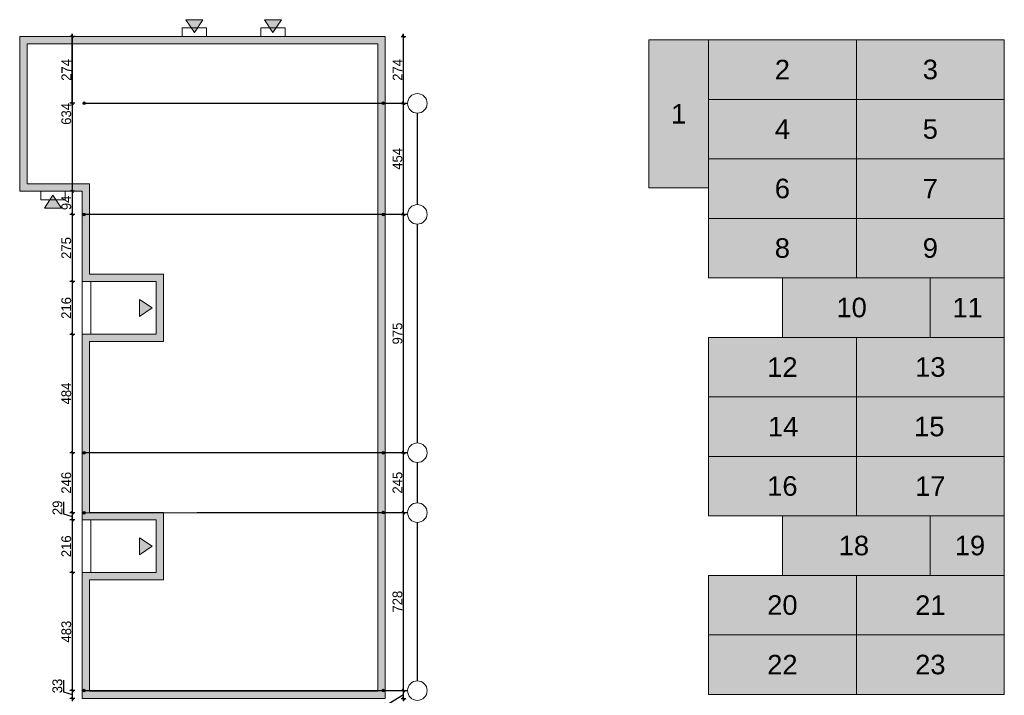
# Model space of a CAD drawing. Header units: millimetres. Extents: x 1962 to 3194, y -795 to -219.
# Tile 159 of 256: x 2539 to 2580, y -554 to -526. Entities that reach past the tile are written whole.
import ezdxf

# ---------------------------------------------------------------- set-up
doc = ezdxf.new("R2010")
doc.units = ezdxf.units.MM
doc.layers.get('0').update_dxf_attribs({"lineweight": 5})
doc.layers.get('Defpoints').update_dxf_attribs({"lineweight": 9})
for name, color, linetype, lineweight in [('A_hatch kolory funkcji kontenerów', 7, 'Continuous', 9), ('A_hatch nawierzchnia', 253, 'Continuous', 9), ('A_obiekty kontenery', 152, 'Continuous', 9), ('A_obiekty kontenery opisy', 142, 'Continuous', 9), ('A_wymiary detale', 82, 'Continuous', 9), ('A_wyposażenie kanalizacja', 32, 'Continuous', 9), ('S-ks', 12, 'Continuous', 9)]:
    doc.layers.add(name, color=color, linetype=linetype, lineweight=lineweight)
doc.styles.get("Standard").update_dxf_attribs({"font": 'arial.ttf'})
doc.styles.add('wymiary pzt', font='txt')
doc.dimstyles.new('wymiary detale', dxfattribs={"dimtxt": 0.2, "dimasz": 0.05, "dimexe": 0.05, "dimexo": 0, "dimgap": 0.02, "dimtad": 1, "dimdec": 0, "dimlfac": 100, "dimzin": 0, "dimtxsty": 'wymiary pzt', "dimblk": 'OBLIQUE', "dimcen": 0.1, "dimdle": 0.05, "dimadec": 1, "dimazin": 0, "dimtfac": 1, "dimtmove": 0, "dimatfit": 3, "dimfxl": 0, "dimarcsym": 0})

# ---------------------------------------------------------------- blocks, each defined once
blk = doc.blocks.new('zw$5BF2')
at = {"layer": 'A_obiekty kontenery opisy'}
h = blk.add_hatch(color=256, dxfattribs=at)
h.dxf.hatch_style = 1
h.paths.add_polyline_path([(-0.75, 0.5), (0, 0), (-0.75, -0.5)])
blk.add_lwpolyline([(-0.75, 0.5), (0, 0), (-0.75, -0.5)], close=True, dxfattribs=at)
blk = doc.blocks.new('zw$FF17')
at = {"layer": 'A_obiekty kontenery opisy'}
h = blk.add_hatch(color=256, dxfattribs=at)
h.dxf.hatch_style = 1
h.paths.add_polyline_path([(-14.954, 0), (-14.954, -6.338), (-12.396, -6.338), (-12.396, -10.032), (-9.367, -10.032), (-9.367, -12.19), (-12.396, -12.19), (-12.396, -19.784), (-9.367, -19.784), (-9.367, -21.942), (-12.396, -21.942), (-12.396, -27.098), (0, -27.098), (0, 0)])
h.paths.add_polyline_path([(-14.654, -6.038), (-14.654, -0.3), (-0.3, -0.3), (-0.3, -26.798), (-12.096, -26.798), (-12.096, -22.242), (-9.067, -22.242), (-9.067, -19.484), (-12.096, -19.484), (-12.096, -12.49), (-9.067, -12.49), (-9.067, -9.732), (-12.096, -9.732), (-12.096, -6.038)], flags=16)
h = blk.add_hatch(color=256, dxfattribs=at)
h.dxf.hatch_style = 1
h.paths.add_polyline_path([(-12.396, -48.568), (-12.396, -43.412), (-9.367, -43.412), (-9.367, -41.254), (-12.396, -41.254), (-12.396, -36.098), (0, -36.098), (0, -48.568)])
h.paths.add_polyline_path([(-12.096, -48.268), (-12.096, -43.712), (-9.067, -43.712), (-9.067, -40.954), (-12.096, -40.954), (-12.096, -36.398), (-0.3, -36.398), (-0.3, -48.268)], flags=16)
at = {"layer": 'A_wyposażenie kanalizacja'}
h = blk.add_hatch(color=256, dxfattribs=at)
h.dxf.hatch_style = 1
h.paths.add_polyline_path([(-12.316, -2.682, 0.414214), (-12.371, -2.737, 2.414214)])
h = blk.add_hatch(color=256, dxfattribs=at)
h.dxf.hatch_style = 1
h.paths.add_polyline_path([(-0.08, -2.682, -0.414214), (-0.025, -2.737, -2.414214)])
h = blk.add_hatch(color=256, dxfattribs=at)
h.dxf.hatch_style = 1
h.paths.add_polyline_path([(-12.316, -7.227, 0.414214), (-12.371, -7.282, 2.414214)])
h = blk.add_hatch(color=256, dxfattribs=at)
h.dxf.hatch_style = 1
h.paths.add_polyline_path([(-0.08, -7.227, -0.414214), (-0.025, -7.282, -2.414214)])
h = blk.add_hatch(color=256, dxfattribs=at)
h.dxf.hatch_style = 1
h.paths.add_polyline_path([(-12.316, -16.979, -0.414214), (-12.261, -17.034, -2.414214)])
h = blk.add_hatch(color=256, dxfattribs=at)
h.dxf.hatch_style = 1
h.paths.add_polyline_path([(-0.08, -16.979, -0.414214), (-0.025, -17.034, -2.414214)])
h = blk.add_hatch(color=256, dxfattribs=at)
h.dxf.hatch_style = 1
h.paths.add_polyline_path([(-12.316, -19.441, -0.414214), (-12.261, -19.496, -2.414214)])
h = blk.add_hatch(color=256, dxfattribs=at)
h.dxf.hatch_style = 1
h.paths.add_polyline_path([(-0.08, -19.431, -0.414214), (-0.025, -19.486, -2.414214)])
h = blk.add_hatch(color=256, dxfattribs=at)
h.dxf.hatch_style = 1
h.paths.add_polyline_path([(-12.316, -26.715, -0.414214), (-12.261, -26.77, -2.414214)])
h = blk.add_hatch(color=256, dxfattribs=at)
h.dxf.hatch_style = 1
h.paths.add_polyline_path([(-0.08, -26.715, -0.414214), (-0.025, -26.77, -2.414214)])
h = blk.add_hatch(color=256, dxfattribs=at)
h.dxf.hatch_style = 1
h.paths.add_polyline_path([(-12.316, -38.762, -0.414214), (-12.261, -38.817, -2.414214)])
h = blk.add_hatch(color=256, dxfattribs=at)
h.dxf.hatch_style = 1
h.paths.add_polyline_path([(-0.08, -40.918, -0.414214), (-0.025, -40.973, -2.414214)])
h = blk.add_hatch(color=256, dxfattribs=at)
h.dxf.hatch_style = 1
h.paths.add_polyline_path([(-0.08, -43.641, -0.414214), (-0.025, -43.696, -2.414214)])
h = blk.add_hatch(color=256, dxfattribs=at)
h.dxf.hatch_style = 1
h.paths.add_polyline_path([(-12.316, -45.794, -0.414214), (-12.261, -45.849, -2.414214)])
h = blk.add_hatch(color=256, dxfattribs=at)
h.dxf.hatch_style = 1
h.paths.add_polyline_path([(-0.08, -46.076, -0.414214), (-0.025, -46.131, -2.414214)])
at = {"layer": 'A_obiekty kontenery'}
blk.add_line((-13.896, -41.254), (-13.896, -43.412), dxfattribs=at)
for points in [[(-12.396, -27.098), (0, -27.098), (0, 0), (-14.954, 0), (-14.954, -6.338), (-12.396, -6.338), (-12.396, -10.032), (-9.367, -10.032), (-9.367, -12.19), (-12.396, -12.19), (-12.396, -19.784), (-9.367, -19.784), (-9.367, -21.942), (-12.396, -21.942)], [(-8.304, 0), (-7.304, 0), (-7.304, 0.35), (-8.304, 0.35)], [(-5.092, 0), (-4.092, 0), (-4.092, 0.35), (-5.092, 0.35)], [(-12.096, -26.798), (-0.3, -26.798), (-0.3, -0.3), (-14.654, -0.3), (-14.654, -6.038), (-12.096, -6.038), (-12.096, -9.732), (-9.067, -9.732), (-9.067, -12.49), (-12.096, -12.49), (-12.096, -19.484), (-9.067, -19.484), (-9.067, -22.242), (-12.096, -22.242)], [(-13.095, -6.338), (-14.095, -6.338), (-14.095, -6.688), (-13.095, -6.688)], [(-7.854, -36.098), (-6.654, -36.098), (-6.654, -35.748), (-7.854, -35.748)], [(-3.769, -36.098), (-2.569, -36.098), (-2.569, -35.748), (-3.769, -35.748)], [(0, -36.098), (-12.396, -36.098), (-12.396, -41.254), (-9.367, -41.254), (-9.367, -43.412), (-12.396, -43.412), (-12.396, -48.568), (0, -48.568)], [(-0.3, -36.398), (-12.096, -36.398), (-12.096, -40.954), (-9.067, -40.954), (-9.067, -43.712), (-12.096, -43.712), (-12.096, -48.268), (-0.3, -48.268)], [(-13.746, -45.412), (-12.546, -45.412), (-12.546, -43.412), (-13.746, -43.412)], [(-10.537, -48.568), (-11.537, -48.568), (-11.537, -48.918), (-10.537, -48.918)], [(-4.479, -48.568), (-5.479, -48.568), (-5.479, -48.918), (-4.479, -48.918)]]:
    blk.add_lwpolyline(points, close=True, dxfattribs=at)
for points in [[(-12.396, -12.19), (-12.396, -10.032)], [(-12.046, -12.19), (-12.046, -10.032)], [(-12.396, -21.942), (-12.396, -19.784)], [(-12.046, -21.942), (-12.046, -19.784)], [(-12.396, -41.254), (-13.896, -41.254), (-13.896, -43.412), (-12.396, -43.412)], [(-13.746, -45.412), (-13.146, -43.412), (-12.546, -45.412)]]:
    blk.add_lwpolyline(points, dxfattribs=at)
at = {"layer": 'A_wyposażenie kanalizacja'}
for centre in [(-12.316, -2.737), (-0.08, -2.737), (-12.316, -7.282), (-0.08, -7.282), (-12.316, -17.034), (-0.08, -17.034), (-12.316, -19.496), (-0.08, -19.486), (-12.316, -26.77), (-0.08, -26.77), (-12.316, -38.817), (-0.08, -40.973), (-0.08, -43.696), (-12.316, -45.849), (-0.08, -46.131)]:
    blk.add_circle(centre, 0.055, dxfattribs=at)
at = {"layer": 'A_obiekty kontenery'}
for p, xscale, yscale, zscale, rotation in [((-7.804, 0.16), 0.7000000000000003, 0.7000000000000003, 0.7000000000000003, 269.9999999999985), ((-4.592, 0.16), 0.7000000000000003, 0.7000000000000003, 0.7000000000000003, 269.9999999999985), ((-13.595, -6.498), 0.7000000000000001, 0.7000000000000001, 0.7000000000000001, 89.99999999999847), ((-9.527, -11.111), 0.7, 0.7, 0.7, 359.9999999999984), ((-9.527, -20.863), 0.7, 0.7, 0.7, 359.9999999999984), ((-7.254, -35.938), 0.7000000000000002, 0.7000000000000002, 0.7000000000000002, 269.9999999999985), ((-3.169, -35.938), 0.7000000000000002, 0.7000000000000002, 0.7000000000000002, 269.9999999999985), ((-11.5, -41.414), 0.7000000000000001, 0.7000000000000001, 0.7000000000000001, 89.99999999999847), ((-9.527, -41.833), 0.7, 0.7, 0.7, 359.9999999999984), ((-11.5, -43.252), 0.7000000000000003, 0.7000000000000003, 0.7000000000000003, 269.9999999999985), ((-9.877, -43.252), 0.7000000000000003, 0.7000000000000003, 0.7000000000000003, 269.9999999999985), ((-11.037, -48.728), 0.7000000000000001, 0.7000000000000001, 0.7000000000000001, 89.99999999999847), ((-4.979, -48.728), 0.7000000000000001, 0.7000000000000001, 0.7000000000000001, 89.99999999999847)]:
    blk.add_blockref('zw$5BF2', p, dxfattribs=dict(at, xscale=xscale, yscale=yscale, zscale=zscale, rotation=rotation))
blk = doc.blocks.new('zw$8536')
at = {"layer": 'S-ks', "const_width": 0.05}
for points in [[(-19.077, 1.482), (-7.987, -3.688)], [(-20.996, -2.638), (-9.905, -7.805)], [(-7.987, -3.688), (-7.08, -4.11)], [(-8.467, -8.034), (-6.887, -4.642)], [(-9.905, -7.805), (-8.998, -8.228)], [(-12.585, -16.874), (-8.805, -8.759)], [(-25.114, -11.478), (-14.023, -16.645)], [(-26.154, -13.71), (-15.058, -18.868)], [(-14.023, -16.645), (-13.116, -17.067)], [(-13.62, -19.097), (-12.923, -17.599)], [(-15.058, -18.868), (-14.152, -19.29)], [(-16.696, -25.699), (-13.958, -19.822)], [(-29.225, -20.303), (-18.134, -25.47)], [(-18.134, -25.47), (-17.227, -25.892)]]:
    blk.add_lwpolyline(points, dxfattribs=at)
at = {"layer": 'S-ks'}
for centre in [(-6.718, -4.279), (-8.636, -8.396), (-12.754, -17.236), (-13.789, -19.459), (-16.865, -26.061)]:
    blk.add_circle(centre, 0.4, dxfattribs=at)
blk = doc.blocks.new('_Oblique')
at = {"color": 0, "linetype": 'ByBlock', "lineweight": -2}
blk.add_line((-0.5, -0.5), (0.5, 0.5), dxfattribs=at)
blk = doc.blocks.new('*D1256')
at = {"layer": 'A_wymiary detale', "color": 0, "lineweight": -2}
for p, q in [((2541.517, -526.945), (2541.317, -526.945)), ((2541.417, -529.781), (2541.417, -526.845)), ((2541.517, -529.681), (2541.317, -529.681))]:
    blk.add_line(p, q, dxfattribs=at)
at = {"layer": 'Defpoints', "color": 0}
for p in [(2541.417, -526.945), (2541.903, -526.945), (2541.903, -529.681)]:
    blk.add_point(p, dxfattribs=at)
at = {"layer": 'A_wymiary detale', "color": 0, "lineweight": -2, "xscale": 0.1, "yscale": 0.1, "zscale": 0.1}
for p, rotation in [((2541.417, -526.945), 90), ((2541.417, -529.681), 270)]:
    blk.add_blockref('_Oblique', p, dxfattribs=dict(at, rotation=rotation))
at = {"layer": 'A_wymiary detale', "color": 0, "insert": (2541.174, -528.313), "char_height": 0.4, "attachment_point": 5, "rotation": 90, "style": 'wymiary pzt'}
blk.add_mtext('274', dxfattribs=at)
blk = doc.blocks.new('*D1257')
at = {"layer": 'A_wymiary detale', "color": 0, "lineweight": -2}
for p, q in [((2541.517, -526.945), (2541.317, -526.945)), ((2541.417, -526.845), (2541.417, -533.383)), ((2541.517, -533.283), (2541.317, -533.283))]:
    blk.add_line(p, q, dxfattribs=at)
at = {"layer": 'Defpoints', "color": 0}
for p in [(2541.903, -526.945), (2541.417, -533.283), (2541.823, -533.283)]:
    blk.add_point(p, dxfattribs=at)
at = {"layer": 'A_wymiary detale', "color": 0, "lineweight": -2, "xscale": 0.1, "yscale": 0.1, "zscale": 0.1}
for p, rotation in [((2541.417, -526.945), 90), ((2541.417, -533.283), 270)]:
    blk.add_blockref('_Oblique', p, dxfattribs=dict(at, rotation=rotation))
at = {"layer": 'A_wymiary detale', "color": 0, "insert": (2541.172, -530.114), "char_height": 0.4, "attachment_point": 5, "rotation": 90, "style": 'wymiary pzt'}
blk.add_mtext('634', dxfattribs=at)
blk = doc.blocks.new('*D1258')
at = {"layer": 'A_wymiary detale', "color": 0, "lineweight": -2}
for p, q in [((2541.517, -533.283), (2541.317, -533.283)), ((2541.417, -533.183), (2541.417, -534.327)), ((2541.517, -534.227), (2541.317, -534.227))]:
    blk.add_line(p, q, dxfattribs=at)
at = {"layer": 'Defpoints', "color": 0}
for p in [(2541.823, -533.283), (2541.417, -534.227), (2541.903, -534.227)]:
    blk.add_point(p, dxfattribs=at)
at = {"layer": 'A_wymiary detale', "color": 0, "lineweight": -2, "xscale": 0.1, "yscale": 0.1, "zscale": 0.1}
for p, rotation in [((2541.417, -533.283), 90), ((2541.417, -534.227), 270)]:
    blk.add_blockref('_Oblique', p, dxfattribs=dict(at, rotation=rotation))
at = {"layer": 'A_wymiary detale', "color": 0, "insert": (2541.174, -533.755), "char_height": 0.4, "attachment_point": 5, "rotation": 90, "style": 'wymiary pzt'}
blk.add_mtext('94', dxfattribs=at)
blk = doc.blocks.new('*D1259')
at = {"layer": 'A_wymiary detale', "color": 0, "lineweight": -2}
for p, q in [((2541.517, -534.227), (2541.317, -534.227)), ((2541.417, -534.127), (2541.417, -537.077)), ((2541.517, -536.977), (2541.317, -536.977))]:
    blk.add_line(p, q, dxfattribs=at)
at = {"layer": 'Defpoints', "color": 0}
for p in [(2541.903, -534.227), (2541.417, -536.977), (2541.823, -536.977)]:
    blk.add_point(p, dxfattribs=at)
at = {"layer": 'A_wymiary detale', "color": 0, "lineweight": -2, "xscale": 0.1, "yscale": 0.1, "zscale": 0.1}
for p, rotation in [((2541.417, -534.227), 90), ((2541.417, -536.977), 270)]:
    blk.add_blockref('_Oblique', p, dxfattribs=dict(at, rotation=rotation))
at = {"layer": 'A_wymiary detale', "color": 0, "insert": (2541.172, -535.602), "char_height": 0.4, "attachment_point": 5, "rotation": 90, "style": 'wymiary pzt'}
blk.add_mtext('275', dxfattribs=at)
blk = doc.blocks.new('*D1260')
at = {"layer": 'A_wymiary detale', "color": 0, "lineweight": -2}
for p, q in [((2541.517, -536.977), (2541.317, -536.977)), ((2541.417, -536.877), (2541.417, -539.235)), ((2541.517, -539.135), (2541.317, -539.135))]:
    blk.add_line(p, q, dxfattribs=at)
at = {"layer": 'Defpoints', "color": 0}
for p in [(2541.823, -536.977), (2541.417, -539.135), (2541.823, -539.135)]:
    blk.add_point(p, dxfattribs=at)
at = {"layer": 'A_wymiary detale', "color": 0, "lineweight": -2, "xscale": 0.1, "yscale": 0.1, "zscale": 0.1}
for p, rotation in [((2541.417, -536.977), 90), ((2541.417, -539.135), 270)]:
    blk.add_blockref('_Oblique', p, dxfattribs=dict(at, rotation=rotation))
at = {"layer": 'A_wymiary detale', "color": 0, "insert": (2541.172, -538.056), "char_height": 0.4, "attachment_point": 5, "rotation": 90, "style": 'wymiary pzt'}
blk.add_mtext('216', dxfattribs=at)
blk = doc.blocks.new('*D1261')
at = {"layer": 'A_wymiary detale', "color": 0, "lineweight": -2}
for p, q in [((2541.517, -539.135), (2541.317, -539.135)), ((2541.417, -539.035), (2541.417, -544.079)), ((2541.517, -543.979), (2541.317, -543.979))]:
    blk.add_line(p, q, dxfattribs=at)
at = {"layer": 'Defpoints', "color": 0}
for p in [(2541.823, -539.135), (2541.417, -543.979), (2541.903, -543.979)]:
    blk.add_point(p, dxfattribs=at)
at = {"layer": 'A_wymiary detale', "color": 0, "lineweight": -2, "xscale": 0.1, "yscale": 0.1, "zscale": 0.1}
for p, rotation in [((2541.417, -539.135), 90), ((2541.417, -543.979), 270)]:
    blk.add_blockref('_Oblique', p, dxfattribs=dict(at, rotation=rotation))
at = {"layer": 'A_wymiary detale', "color": 0, "insert": (2541.172, -541.557), "char_height": 0.4, "attachment_point": 5, "rotation": 90, "style": 'wymiary pzt'}
blk.add_mtext('484', dxfattribs=at)
blk = doc.blocks.new('*D1262')
at = {"layer": 'A_wymiary detale', "color": 0, "lineweight": -2}
for p, q in [((2541.517, -543.979), (2541.317, -543.979)), ((2541.417, -543.879), (2541.417, -546.541)), ((2541.517, -546.441), (2541.317, -546.441))]:
    blk.add_line(p, q, dxfattribs=at)
at = {"layer": 'Defpoints', "color": 0}
for p in [(2541.903, -543.979), (2541.417, -546.441), (2541.903, -546.441)]:
    blk.add_point(p, dxfattribs=at)
at = {"layer": 'A_wymiary detale', "color": 0, "lineweight": -2, "xscale": 0.1, "yscale": 0.1, "zscale": 0.1}
for p, rotation in [((2541.417, -543.979), 90), ((2541.417, -546.441), 270)]:
    blk.add_blockref('_Oblique', p, dxfattribs=dict(at, rotation=rotation))
at = {"layer": 'A_wymiary detale', "color": 0, "insert": (2541.172, -545.21), "char_height": 0.4, "attachment_point": 5, "rotation": 90, "style": 'wymiary pzt'}
blk.add_mtext('246', dxfattribs=at)
blk = doc.blocks.new('*D1263')
at = {"layer": 'A_wymiary detale', "color": 0, "lineweight": -2}
for p, q in [((2541.054, -545.994), (2541.054, -546.476)), ((2541.417, -546.341), (2541.417, -546.829)), ((2541.054, -546.476), (2541.417, -546.585)), ((2541.517, -546.441), (2541.317, -546.441)), ((2541.517, -546.729), (2541.317, -546.729))]:
    blk.add_line(p, q, dxfattribs=at)
at = {"layer": 'Defpoints', "color": 0}
for p in [(2541.417, -546.729), (2541.823, -546.729), (2541.903, -546.441)]:
    blk.add_point(p, dxfattribs=at)
at = {"layer": 'A_wymiary detale', "color": 0, "lineweight": -2, "xscale": 0.1, "yscale": 0.1, "zscale": 0.1}
for p, rotation in [((2541.417, -546.441), 90), ((2541.417, -546.729), 270)]:
    blk.add_blockref('_Oblique', p, dxfattribs=dict(at, rotation=rotation))
at = {"layer": 'A_wymiary detale', "color": 0, "insert": (2540.812, -546.235), "char_height": 0.4, "attachment_point": 5, "rotation": 90, "style": 'wymiary pzt'}
blk.add_mtext('29', dxfattribs=at)
blk = doc.blocks.new('*D1264')
at = {"layer": 'A_wymiary detale', "color": 0, "lineweight": -2}
for p, q in [((2541.517, -546.729), (2541.317, -546.729)), ((2541.417, -546.629), (2541.417, -548.987)), ((2541.517, -548.887), (2541.317, -548.887))]:
    blk.add_line(p, q, dxfattribs=at)
at = {"layer": 'Defpoints', "color": 0}
for p in [(2541.823, -546.729), (2541.417, -548.887), (2541.823, -548.887)]:
    blk.add_point(p, dxfattribs=at)
at = {"layer": 'A_wymiary detale', "color": 0, "lineweight": -2, "xscale": 0.1, "yscale": 0.1, "zscale": 0.1}
for p, rotation in [((2541.417, -546.729), 90), ((2541.417, -548.887), 270)]:
    blk.add_blockref('_Oblique', p, dxfattribs=dict(at, rotation=rotation))
at = {"layer": 'A_wymiary detale', "color": 0, "insert": (2541.172, -547.808), "char_height": 0.4, "attachment_point": 5, "rotation": 90, "style": 'wymiary pzt'}
blk.add_mtext('216', dxfattribs=at)
blk = doc.blocks.new('*D1265')
at = {"layer": 'A_wymiary detale', "color": 0, "lineweight": -2}
for p, q in [((2541.417, -548.787), (2541.417, -553.814)), ((2541.517, -548.887), (2541.317, -548.887)), ((2541.517, -553.714), (2541.317, -553.714))]:
    blk.add_line(p, q, dxfattribs=at)
at = {"layer": 'Defpoints', "color": 0}
for p in [(2541.823, -548.887), (2541.417, -553.714), (2541.903, -553.714)]:
    blk.add_point(p, dxfattribs=at)
at = {"layer": 'A_wymiary detale', "color": 0, "lineweight": -2, "xscale": 0.1, "yscale": 0.1, "zscale": 0.1}
for p, rotation in [((2541.417, -548.887), 90), ((2541.417, -553.714), 270)]:
    blk.add_blockref('_Oblique', p, dxfattribs=dict(at, rotation=rotation))
at = {"layer": 'A_wymiary detale', "color": 0, "insert": (2541.172, -551.3), "char_height": 0.4, "attachment_point": 5, "rotation": 90, "style": 'wymiary pzt'}
blk.add_mtext('483', dxfattribs=at)
blk = doc.blocks.new('*D1266')
at = {"layer": 'A_wymiary detale', "color": 0, "lineweight": -2}
for p, q in [((2541.052, -553.283), (2541.052, -553.769)), ((2541.417, -553.614), (2541.417, -554.143)), ((2541.052, -553.769), (2541.417, -553.878)), ((2541.517, -553.714), (2541.317, -553.714)), ((2541.517, -554.043), (2541.317, -554.043))]:
    blk.add_line(p, q, dxfattribs=at)
at = {"layer": 'Defpoints', "color": 0}
for p in [(2541.417, -554.043), (2541.823, -554.043), (2541.903, -553.714)]:
    blk.add_point(p, dxfattribs=at)
at = {"layer": 'A_wymiary detale', "color": 0, "lineweight": -2, "xscale": 0.1, "yscale": 0.1, "zscale": 0.1}
for p, rotation in [((2541.417, -553.714), 90), ((2541.417, -554.043), 270)]:
    blk.add_blockref('_Oblique', p, dxfattribs=dict(at, rotation=rotation))
at = {"layer": 'A_wymiary detale', "color": 0, "insert": (2540.808, -553.526), "char_height": 0.4, "attachment_point": 5, "rotation": 90, "style": 'wymiary pzt'}
blk.add_mtext('33', dxfattribs=at)
blk = doc.blocks.new('*D1279')
at = {"layer": 'A_wymiary detale', "color": 0, "lineweight": -2}
for p, q in [((2554.97, -554.143), (2554.97, -553.614)), ((2554.366, -554.243), (2554.97, -553.878)), ((2554.87, -553.714), (2555.07, -553.714)), ((2554.87, -554.043), (2555.07, -554.043)), ((2554.366, -554.729), (2554.366, -554.243))]:
    blk.add_line(p, q, dxfattribs=at)
at = {"layer": 'Defpoints', "color": 0}
for p in [(2554.139, -553.714), (2554.219, -554.043), (2554.97, -553.714)]:
    blk.add_point(p, dxfattribs=at)
at = {"layer": 'A_wymiary detale', "color": 0, "lineweight": -2, "xscale": 0.1, "yscale": 0.1, "zscale": 0.1}
for p, rotation in [((2554.97, -553.714), 90.00000000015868), ((2554.97, -554.043), 270.0000000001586)]:
    blk.add_blockref('_Oblique', p, dxfattribs=dict(at, rotation=rotation))
at = {"layer": 'A_wymiary detale', "color": 0, "insert": (2554.122, -554.486), "char_height": 0.4, "attachment_point": 5, "rotation": 90, "style": 'wymiary pzt'}
blk.add_mtext('33', dxfattribs=at)
blk = doc.blocks.new('*D1280')
at = {"layer": 'A_wymiary detale', "color": 0, "lineweight": -2}
for p, q in [((2554.97, -553.814), (2554.97, -546.331)), ((2554.87, -546.431), (2555.07, -546.431)), ((2554.87, -553.714), (2555.07, -553.714))]:
    blk.add_line(p, q, dxfattribs=at)
at = {"layer": 'Defpoints', "color": 0}
for p in [(2554.139, -546.431), (2554.97, -546.431), (2554.139, -553.714)]:
    blk.add_point(p, dxfattribs=at)
at = {"layer": 'A_wymiary detale', "color": 0, "lineweight": -2, "xscale": 0.1, "yscale": 0.1, "zscale": 0.1}
for p, rotation in [((2554.97, -546.431), 90.0000000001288), ((2554.97, -553.714), 270.0000000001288)]:
    blk.add_blockref('_Oblique', p, dxfattribs=dict(at, rotation=rotation))
at = {"layer": 'A_wymiary detale', "color": 0, "insert": (2554.726, -550.073), "char_height": 0.4, "attachment_point": 5, "rotation": 90, "style": 'wymiary pzt'}
blk.add_mtext('728', dxfattribs=at)
blk = doc.blocks.new('*D1281')
at = {"layer": 'A_wymiary detale', "color": 0, "lineweight": -2}
for p, q in [((2554.87, -543.979), (2555.07, -543.979)), ((2554.97, -546.531), (2554.97, -543.879)), ((2554.87, -546.431), (2555.07, -546.431))]:
    blk.add_line(p, q, dxfattribs=at)
at = {"layer": 'Defpoints', "color": 0}
for p in [(2554.139, -543.979), (2554.97, -543.979), (2554.139, -546.431)]:
    blk.add_point(p, dxfattribs=at)
at = {"layer": 'A_wymiary detale', "color": 0, "lineweight": -2, "xscale": 0.1, "yscale": 0.1, "zscale": 0.1}
for p, rotation in [((2554.97, -543.979), 90.00000000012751), ((2554.97, -546.431), 270.0000000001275)]:
    blk.add_blockref('_Oblique', p, dxfattribs=dict(at, rotation=rotation))
at = {"layer": 'A_wymiary detale', "color": 0, "insert": (2554.726, -545.205), "char_height": 0.4, "attachment_point": 5, "rotation": 90, "style": 'wymiary pzt'}
blk.add_mtext('245', dxfattribs=at)
blk = doc.blocks.new('*D1282')
at = {"layer": 'A_wymiary detale', "color": 0, "lineweight": -2}
for p, q in [((2554.87, -534.227), (2555.07, -534.227)), ((2554.97, -544.079), (2554.97, -534.127)), ((2554.87, -543.979), (2555.07, -543.979))]:
    blk.add_line(p, q, dxfattribs=at)
at = {"layer": 'Defpoints', "color": 0}
for p in [(2554.139, -534.227), (2554.97, -534.227), (2554.139, -543.979)]:
    blk.add_point(p, dxfattribs=at)
at = {"layer": 'A_wymiary detale', "color": 0, "lineweight": -2, "xscale": 0.1, "yscale": 0.1, "zscale": 0.1}
for p, rotation in [((2554.97, -534.227), 90.00000000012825), ((2554.97, -543.979), 270.0000000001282)]:
    blk.add_blockref('_Oblique', p, dxfattribs=dict(at, rotation=rotation))
at = {"layer": 'A_wymiary detale', "color": 0, "insert": (2554.726, -539.103), "char_height": 0.4, "attachment_point": 5, "rotation": 90, "style": 'wymiary pzt'}
blk.add_mtext('975', dxfattribs=at)
blk = doc.blocks.new('*D1283')
at = {"layer": 'A_wymiary detale', "color": 0, "lineweight": -2}
for p, q in [((2554.87, -529.684), (2555.07, -529.684)), ((2554.97, -534.327), (2554.97, -529.584)), ((2554.87, -534.227), (2555.07, -534.227))]:
    blk.add_line(p, q, dxfattribs=at)
at = {"layer": 'Defpoints', "color": 0}
for p in [(2554.139, -529.684), (2554.97, -529.684), (2554.139, -534.227)]:
    blk.add_point(p, dxfattribs=at)
at = {"layer": 'A_wymiary detale', "color": 0, "lineweight": -2, "xscale": 0.1, "yscale": 0.1, "zscale": 0.1}
for p, rotation in [((2554.97, -529.684), 90.00000000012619), ((2554.97, -534.227), 270.0000000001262)]:
    blk.add_blockref('_Oblique', p, dxfattribs=dict(at, rotation=rotation))
at = {"layer": 'A_wymiary detale', "color": 0, "insert": (2554.728, -531.955), "char_height": 0.4, "attachment_point": 5, "rotation": 90, "style": 'wymiary pzt'}
blk.add_mtext('454', dxfattribs=at)
blk = doc.blocks.new('*D1284')
at = {"layer": 'A_wymiary detale', "color": 0, "lineweight": -2}
for p, q in [((2554.87, -526.945), (2555.07, -526.945)), ((2554.97, -529.784), (2554.97, -526.845)), ((2554.87, -529.684), (2555.07, -529.684))]:
    blk.add_line(p, q, dxfattribs=at)
at = {"layer": 'Defpoints', "color": 0}
for p in [(2554.219, -526.945), (2554.97, -526.945), (2554.139, -529.684)]:
    blk.add_point(p, dxfattribs=at)
at = {"layer": 'A_wymiary detale', "color": 0, "lineweight": -2, "xscale": 0.1, "yscale": 0.1, "zscale": 0.1}
for p, rotation in [((2554.97, -526.945), 90.00000000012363), ((2554.97, -529.684), 270.0000000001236)]:
    blk.add_blockref('_Oblique', p, dxfattribs=dict(at, rotation=rotation))
at = {"layer": 'A_wymiary detale', "color": 0, "insert": (2554.728, -528.314), "char_height": 0.4, "attachment_point": 5, "rotation": 90, "style": 'wymiary pzt'}
blk.add_mtext('274', dxfattribs=at)

msp = doc.modelspace()

# ---------------------------------------------------------------- hatches: boundary and pattern name
at = {"layer": 'A_hatch kolory funkcji kontenerów'}
h = msp.add_hatch(color=163, dxfattribs=at)
h.dxf.hatch_style = 2
h.paths.add_polyline_path([(2565.0147, -533.1396), (2565.0147, -527.0846), (2579.5597, -527.0846), (2579.5597, -529.5196), (2567.4497, -529.5196), (2567.4497, -533.1396)])
h = msp.add_hatch(color=52, dxfattribs=at)
h.dxf.hatch_style = 2
h.paths.add_polyline_path([(2567.4497, -546.5646), (2567.4497, -539.2596), (2570.4772, -539.2596), (2570.4772, -536.8246), (2567.4497, -536.8246), (2567.4497, -529.5196), (2579.5597, -529.5196), (2579.5597, -536.8246), (2576.5322, -536.8246), (2576.5322, -539.2596), (2579.5597, -539.2596), (2579.5597, -546.5646)])
h = msp.add_hatch(color=191, dxfattribs=at)
h.dxf.hatch_style = 2
h.paths.add_polyline_path([(2576.5322, -536.8246), (2576.5322, -539.2596), (2579.5597, -539.2596), (2579.5597, -536.8246)])
h = msp.add_hatch(color=32, dxfattribs=at)
h.dxf.hatch_style = 2
h.paths.add_polyline_path([(2567.4497, -553.8696), (2567.4497, -548.9996), (2570.4772, -548.9996), (2570.4772, -546.5646), (2576.5322, -546.5646), (2576.5322, -548.9996), (2579.5597, -548.9996), (2579.5597, -553.8696)])
h = msp.add_hatch(color=191, dxfattribs=at)
h.dxf.hatch_style = 2
h.paths.add_polyline_path([(2576.5322, -548.9996), (2579.5597, -548.9996), (2579.5597, -546.5646), (2576.5322, -546.5646)])
at = {"layer": 'A_hatch nawierzchnia'}
h = msp.add_hatch(dxfattribs=at)
h.set_pattern_fill('ANGLE', color=256)
h.set_pattern_definition([(0, (0, 0), (0, 6.985), [5.08, -1.905]), (90, (0, 0), (-6.985, 4e-16), [5.08, -1.905])])
h.paths.add_polyline_path([(2551.5328, -541.6946), (2554.5603, -541.6946), (2554.5603, -544.1296), (2551.5328, -544.1296)])

# ---------------------------------------------------------------- linework, layer by layer
at = {"layer": 'A_obiekty kontenery'}
for points in [[(2565.0147, -533.1396), (2567.4497, -533.1396), (2567.4497, -527.0846), (2565.0147, -527.0846)], [(2567.4497, -527.0846), (2567.4497, -529.5196), (2573.5047, -529.5196), (2573.5047, -527.0846)], [(2573.5047, -527.0846), (2573.5047, -529.5196), (2579.5597, -529.5196), (2579.5597, -527.0846)], [(2567.4497, -529.5196), (2567.4497, -531.9546), (2573.5047, -531.9546), (2573.5047, -529.5196)], [(2573.5047, -529.5196), (2573.5047, -531.9546), (2579.5597, -531.9546), (2579.5597, -529.5196)], [(2567.4497, -531.9546), (2567.4497, -534.3896), (2573.5047, -534.3896), (2573.5047, -531.9546)], [(2573.5047, -531.9546), (2573.5047, -534.3896), (2579.5597, -534.3896), (2579.5597, -531.9546)], [(2567.4497, -534.3896), (2567.4497, -536.8246), (2573.5047, -536.8246), (2573.5047, -534.3896)], [(2573.5047, -534.3896), (2573.5047, -536.8246), (2579.5597, -536.8246), (2579.5597, -534.3896)], [(2570.4772, -536.8246), (2570.4772, -539.2596), (2576.5322, -539.2596), (2576.5322, -536.8246)], [(2576.5322, -536.8246), (2576.5322, -539.2596), (2579.5597, -539.2596), (2579.5597, -536.8246)], [(2567.4497, -539.2596), (2567.4497, -541.6946), (2573.5047, -541.6946), (2573.5047, -539.2596)], [(2573.5047, -539.2596), (2573.5047, -541.6946), (2579.5597, -541.6946), (2579.5597, -539.2596)], [(2567.4497, -541.6946), (2567.4497, -544.1296), (2573.5047, -544.1296), (2573.5047, -541.6946)], [(2573.5047, -541.6946), (2573.5047, -544.1296), (2579.5597, -544.1296), (2579.5597, -541.6946)], [(2567.4497, -544.1296), (2567.4497, -546.5646), (2573.5047, -546.5646), (2573.5047, -544.1296)], [(2573.5047, -544.1296), (2573.5047, -546.5646), (2579.5597, -546.5646), (2579.5597, -544.1296)], [(2570.4772, -546.5646), (2570.4772, -548.9996), (2576.5322, -548.9996), (2576.5322, -546.5646)], [(2576.5322, -546.5646), (2576.5322, -548.9996), (2579.5597, -548.9996), (2579.5597, -546.5646)], [(2567.4497, -548.9996), (2567.4497, -551.4346), (2573.5047, -551.4346), (2573.5047, -548.9996)], [(2567.4497, -548.9996), (2579.5597, -548.9996), (2579.5597, -553.8696), (2567.4497, -553.8696)], [(2573.5047, -548.9996), (2573.5047, -551.4346), (2579.5597, -551.4346), (2579.5597, -548.9996)], [(2567.4497, -551.4346), (2567.4497, -553.8696), (2573.5047, -553.8696), (2573.5047, -551.4346)], [(2573.5047, -551.4346), (2573.5047, -553.8696), (2579.5597, -553.8696), (2579.5597, -551.4346)]]:
    msp.add_lwpolyline(points, close=True, dxfattribs=at)

# ---------------------------------------------------------------- block references
msp.add_blockref('zw$FF17', (2554.2187, -526.9446), dxfattribs=at)
at = {"layer": 'S-ks', "rotation": 24.97819419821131}
msp.add_blockref('zw$8536', (2559.8212, -522.9689), dxfattribs=at)

# ---------------------------------------------------------------- texts
at = {"layer": 'A_obiekty kontenery opisy', "char_height": 0.8, "attachment_point": 5}
for s, insert, width in [('2', (2570.4772, -528.3021), 6.055), ('3', (2576.5322, -528.3021), 6.055), ('1', (2566.2322, -530.1121), 2.435), ('4', (2570.4772, -530.7371), 6.055), ('5', (2576.5322, -530.7371), 6.055), ('6', (2570.4772, -533.1721), 6.055), ('7', (2576.5322, -533.1721), 6.055), ('8', (2570.4772, -535.6071), 6.055), ('9', (2576.5322, -535.6071), 6.055), ('10', (2573.3115, -538.0421), 6.055), ('11', (2578.0585, -538.0421), 6.055), ('12', (2570.4772, -540.4771), 6.055), ('13', (2576.5322, -540.4771), 6.055), ('14', (2570.5095, -542.9121), 6.055), ('15', (2576.4885, -542.9121), 6.055), ('16', (2570.4772, -545.3471), 6.055), ('17', (2576.5322, -545.3471), 6.055), ('18', (2573.4048, -547.7821), 6.055), ('19', (2578.1542, -547.7821), 6.055), ('20', (2570.4772, -550.2171), 6.055), ('21', (2576.5322, -550.2171), 6.055), ('22', (2570.4772, -552.6521), 6.055), ('23', (2576.5322, -552.6521), 6.055)]:
    msp.add_mtext(s, dxfattribs=dict(at, insert=insert, width=width))

# ---------------------------------------------------------------- dimensions: what is measured, and where the dimension line sits
at = {"layer": 'A_wymiary detale'}
for base, p1, p2, picture, middle in [((2541.4165, -533.2826), (2541.9027, -526.9446), (2541.8227, -533.2826), '*D1257', (2541.1724, -530.1136)), ((2554.97, -526.9446), (2554.1387, -529.6843), (2554.2187, -526.9446), '*D1284', (2554.7278, -528.3145)), ((2554.97, -529.6843), (2554.1387, -534.2266), (2554.1387, -529.6843), '*D1283', (2554.7279, -531.9555)), ((2541.4165, -534.2266), (2541.8227, -533.2826), (2541.9027, -534.2266), '*D1258', (2541.1743, -533.7546)), ((2541.4165, -536.9766), (2541.9027, -534.2266), (2541.8227, -536.9766), '*D1259', (2541.1724, -535.6016)), ((2554.97, -534.2266), (2554.1387, -543.9786), (2554.1387, -534.2266), '*D1282', (2554.7259, -539.1026)), ((2541.4165, -539.1346), (2541.8227, -536.9766), (2541.8227, -539.1346), '*D1260', (2541.1724, -538.0556)), ((2541.4165, -543.9786), (2541.8227, -539.1346), (2541.9027, -543.9786), '*D1261', (2541.1724, -541.5566)), ((2541.4165, -546.441), (2541.9027, -543.9786), (2541.9027, -546.441), '*D1262', (2541.1724, -545.2098)), ((2554.97, -543.9786), (2554.1387, -546.4309), (2554.1387, -543.9786), '*D1281', (2554.7259, -545.2047)), ((2541.4165, -546.7286), (2541.9027, -546.441), (2541.8227, -546.7286), '*D1263', (2540.8124, -546.4362)), ((2554.97, -546.4309), (2554.1387, -553.7142), (2554.1387, -546.4309), '*D1280', (2554.7259, -550.0726)), ((2541.4165, -548.8866), (2541.8227, -546.7286), (2541.8227, -548.8866), '*D1264', (2541.1724, -547.8076)), ((2541.4165, -553.7142), (2541.8227, -548.8866), (2541.9027, -553.7142), '*D1265', (2541.1724, -551.3004)), ((2541.4165, -554.0426), (2541.9027, -553.7142), (2541.8227, -554.0426), '*D1266', (2540.8083, -553.7292))]:
    dim = msp.add_linear_dim(base=base, p1=p1, p2=p2, angle=90, dimstyle='wymiary detale', override={"dimscale": 2, "dimblk": 'Oblique', "dimtmove": 1}, dxfattribs=at)
    dim.commit()
    dim.dimension.update_dxf_attribs({"geometry": picture, "text_midpoint": middle})
dim = msp.add_aligned_dim(p1=(2541.9027, -529.6814), p2=(2541.9027, -526.9446), distance=0.4862, dimstyle='wymiary detale', override={"dimscale": 2, "dimblk": 'Oblique', "dimtmove": 1}, dxfattribs=at)
dim.commit()
dim.dimension.update_dxf_attribs({"geometry": '*D1256', "text_midpoint": (2541.1743, -528.313)})
dim = msp.add_linear_dim(base=(2554.97, -553.7142), p1=(2554.2187, -554.0426), p2=(2554.1387, -553.7142), angle=90, dimstyle='wymiary detale', override={"dimscale": 2, "dimblk": 'Oblique', "dimtmove": 1}, dxfattribs=at)
dim.commit()
dim.dimension.update_dxf_attribs({"geometry": '*D1279', "text_midpoint": (2554.3658, -554.2827), "dimtype": 160})

doc.saveas('drawing.dxf')
